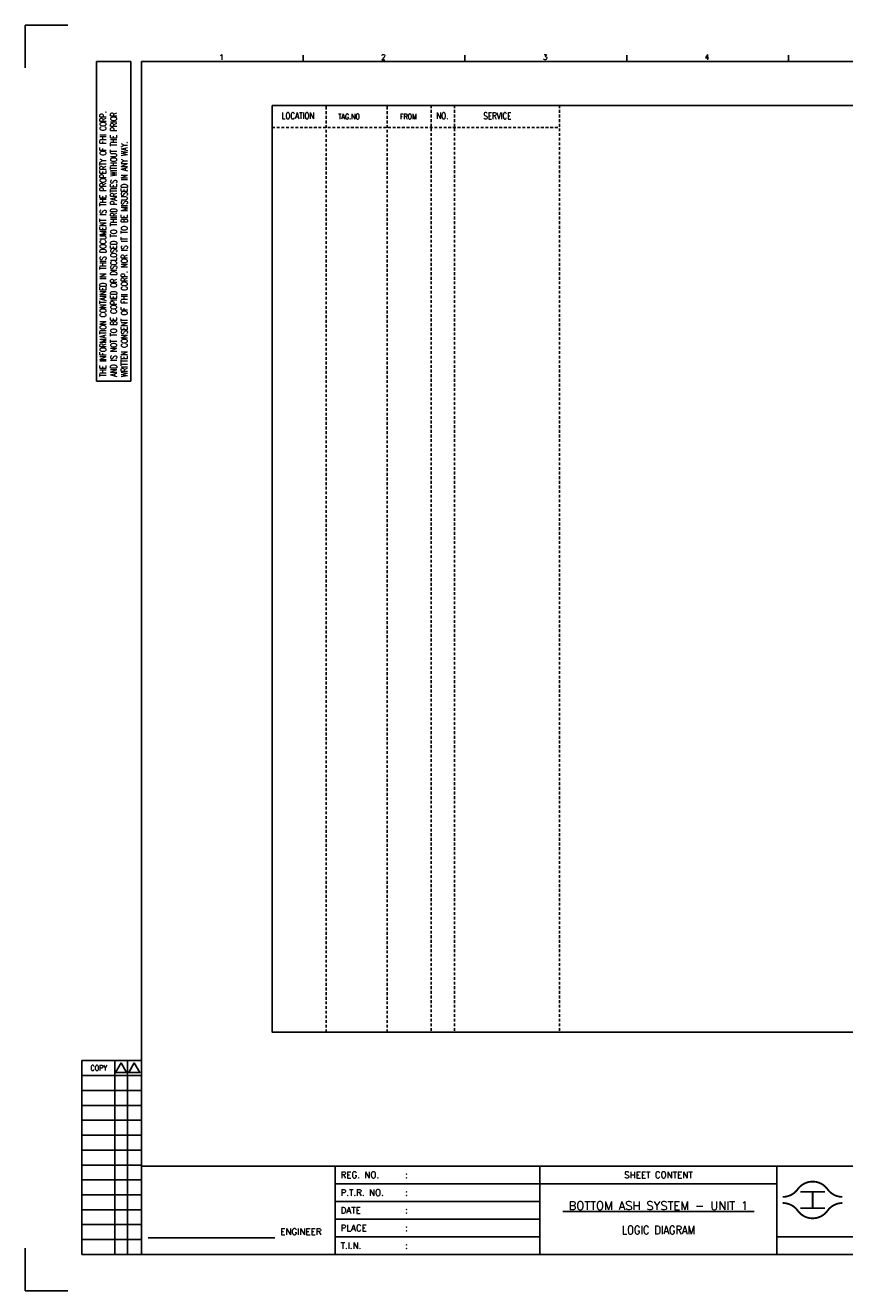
# Model space of a CAD drawing. Extents: x 4336 to 5302, y -171 to 512.
# Tile 1 of 3: x 4336 to 4778, y -171 to 512. Entities that reach past the tile are written whole.
import ezdxf
from ezdxf.enums import TextEntityAlignment as Align

# ---------------------------------------------------------------- set-up
doc = ezdxf.new("R2010")
doc.units = 0
doc.header["$MEASUREMENT"] = 0
doc.linetypes.add('HIDDEN', pattern=[4, 1.5, -1, 1.5])
doc.layers.get('0').update_dxf_attribs({"linetype": 'CONTINUOUS'})
doc.layers.get('Defpoints').update_dxf_attribs({"linetype": 'CONTINUOUS'})
for name, color, linetype in [('CON', 4, 'CONTINUOUS'), ('DIM', 3, 'CONTINUOUS'), ('HID', 2, 'HIDDEN'), ('TEXT', 7, 'CONTINUOUS'), ('圖框CON', 4, 'CONTINUOUS'), ('圖框DIM', 3, 'CONTINUOUS'), ('框線', 6, 'CONTINUOUS')]:
    doc.layers.add(name, color=color, linetype=linetype)
doc.styles.add('DAYUKP', font='complex', dxfattribs={"bigfont": 'DAYUKP.SHX'})
doc.styles.add('E4', font='simplex.shx', dxfattribs={"height": 4})
doc.styles.add('ROMANS', font='romans', dxfattribs={"width": 0.8})

# ---------------------------------------------------------------- blocks, each defined once
blk = doc.blocks.new('Sht_Cont_T3')
at = {"layer": 'TEXT', "color": 3, "linetype": 'Continuous', "style": 'E4'}
for tag, p in [('$SHT_CONT_L1$', (55.63, 24.91)), ('$SHT_CONT_L2$', (55.63, 16.61)), ('$SHT_CONT_L3$', (55.63, 8.3))]:
    blk.add_attdef(tag, text='', height=4, dxfattribs=at).set_placement(p, align=Align.MIDDLE)
blk = doc.blocks.new('1')
at = {"ltscale": 500, "const_width": 0.99}
blk.add_lwpolyline([(1686.83, 57.65, -0.241531), (1678.79, 61.78, 0.512989), (1662.7, 61.78, -0.241531), (1654.66, 57.65, -0.241531)], format="xyb", dxfattribs=at)
at = {"const_width": 0.99}
blk.add_lwpolyline([(1686.83, 54.35, 0.241531), (1678.79, 50.22, -0.512989), (1662.7, 50.22, 0.241531), (1654.66, 54.35, 0.241531)], format="xyb", dxfattribs=at)
at = {"ltscale": 500, "const_width": 0.99}
for points in [[(1664.14, 60.4), (1677.35, 60.4)], [(1670.74, 60.4), (1670.74, 51.6)], [(1664.14, 51.6), (1677.35, 51.6)]]:
    blk.add_lwpolyline(points, dxfattribs=at)
at = {"layer": 'CON'}
for points in [[(1523.67, 26.6), (1523.67, 74.29)], [(1651.45, 26.6), (1651.45, 74.29)]]:
    blk.add_lwpolyline(points, dxfattribs=at)
at = {"layer": 'CON', "ltscale": 500}
for points in [[(1523.67, 64.75), (1413.11, 64.75)], [(1651.45, 64.75), (1523.67, 64.75)], [(1523.67, 55.22), (1413.11, 55.22)], [(1523.67, 45.69), (1413.11, 45.69)], [(1523.67, 36.15), (1413.11, 36.15)]]:
    blk.add_lwpolyline(points, dxfattribs=at)
at = {"layer": 'Defpoints'}
for points in [[(1268.99, 689.33), (1246.02, 689.33), (1246.02, 666.36)], [(1268.99, 7.08), (1246.02, 7.08), (1246.02, 30.05)]]:
    blk.add_lwpolyline(points, dxfattribs=at)
at = {"layer": 'DIM'}
for p, q in [((1276.46, 131.12), (1276.46, 26.6)), ((1276.46, 131.12), (1308.62, 131.12)), ((1294.26, 26.6), (1294.26, 131.12)), ((1301.15, 26.6), (1301.15, 131.12)), ((1276.46, 123.08), (1308.62, 123.08)), ((1276.46, 115.04), (1308.62, 115.04)), ((1276.46, 107), (1308.62, 107)), ((1276.46, 98.96), (1308.62, 98.96)), ((1276.46, 90.92), (1308.62, 90.92)), ((1276.46, 82.88), (1308.62, 82.88)), ((1276.46, 74.84), (1308.62, 74.84)), ((1276.46, 66.8), (1308.62, 66.8)), ((1276.46, 58.76), (1308.62, 58.76)), ((1276.46, 50.72), (1308.62, 50.72)), ((1276.46, 42.68), (1308.62, 42.68)), ((1276.46, 34.64), (1308.62, 34.64)), ((1276.46, 26.6), (1308.62, 26.6))]:
    blk.add_line(p, q, dxfattribs=at)
for points in [[(1297.7, 129.98), (1294.72, 124.81), (1300.69, 124.81)], [(1304.83, 129.98), (1301.84, 124.81), (1307.81, 124.81)]]:
    blk.add_lwpolyline(points, close=True, dxfattribs=at)
at = {"layer": '圖框CON'}
for p, q in [((1284.5, 669.81), (1302.87, 669.81)), ((1284.5, 497.52), (1284.5, 669.81)), ((1302.87, 497.52), (1302.87, 669.81)), ((1395.91, 669.85), (1395.91, 673.29)), ((1483.2, 669.85), (1483.2, 673.29)), ((1570.49, 669.85), (1570.49, 673.29)), ((1657.78, 669.85), (1657.78, 673.29)), ((1284.5, 497.52), (1302.87, 497.52))]:
    blk.add_line(p, q, dxfattribs=at)
for points in [[(1413.11, 26.6), (1413.11, 74.29)], [(1828.89, 36.15), (1802.67, 36.15), (1651.45, 36.15)]]:
    blk.add_lwpolyline(points, dxfattribs=at)
at = {"layer": '圖框DIM'}
blk.add_line((1312.36, 35.55), (1380.65, 35.55), dxfattribs=at)
at = {"layer": '框線'}
for p, q in [((1308.62, 669.81), (1308.62, 26.6)), ((2181.53, 669.81), (1308.62, 669.81)), ((2181.53, 74.29), (1308.62, 74.29)), ((2181.53, 26.6), (1308.62, 26.6))]:
    blk.add_line(p, q, dxfattribs=at)
at = {"style": 'DAYUKP'}
for s, p in [('1', (1350.64, 670.78)), ('2', (1437.93, 670.78)), ('3', (1525.22, 670.78)), ('4', (1612.51, 670.78))]:
    blk.add_text(s, height=2.87, dxfattribs=at).set_placement(p)
at = {"layer": 'DIM', "style": 'ROMANS', "width": 0.75}
for s, p in [('THE INFORMATION CONTAINED IN THIS DOCUMENT IS THE PROPERTY OF FHI CORP.', (1287.94, 499.82)), ('AND IS NOT TO BE COPIED OR DISCLOSED TO THIRD PARTIES WITHOUT THE PRIOR', (1293.68, 499.82)), ('WRITTEN CONSENT OF FHI CORP. NOR IS IT TO BE MISUSED IN ANY WAY.', (1299.43, 499.82))]:
    blk.add_text(s, height=3.4457, rotation=90, dxfattribs=at).set_placement(p, align=Align.MIDDLE_LEFT)
at = {"layer": 'DIM', "style": 'ROMANS', "width": 0.8}
blk.add_text('COPY', height=2.871, dxfattribs=at).set_placement((1285.64, 127.16), align=Align.MIDDLE)
at = {"layer": 'HID', "ltscale": 500, "style": 'ROMANS'}
for s, height, p in [('REG. NO.', 3.446, (1416.1, 69.52)), (':', 3.45, (1450.9, 69.52)), ('P.T.R. NO.', 3.446, (1416.1, 59.99)), (':', 3.45, (1450.9, 59.99)), ('DATE', 3.446, (1416.1, 50.45)), (':', 3.45, (1450.9, 50.45)), ('PLACE', 3.446, (1416.1, 40.92)), (':', 3.45, (1450.9, 40.92)), ('T.I.N.', 3.446, (1416.1, 31.37)), (':', 3.45, (1450.9, 31.39))]:
    blk.add_text(s, height=height, dxfattribs=at).set_placement(p, align=Align.MIDDLE_LEFT)
blk.add_text('SHEET CONTENT', height=3.4457, dxfattribs=at).set_placement((1587.56, 69.52), align=Align.MIDDLE)
at = {"layer": 'HID', "style": 'ROMANS'}
blk.add_text('ENGINEER', height=3.446, dxfattribs=at).set_placement((1394.71, 37.18), align=Align.CENTER)

msp = doc.modelspace()

# ---------------------------------------------------------------- linework, layer by layer
at = {"layer": 'CON'}
msp.add_lwpolyline([(4469.23, 468.51), (5183.23, 468.51), (5183.23, -31.29), (4469.23, -31.29)], close=True, dxfattribs=at)
at = {"layer": 'HID'}
for p, q in [((4498.28, 467.81), (4498.28, -31.29)), ((4531.2, 467.81), (4531.2, -31.29)), ((4554.92, 468.51), (4554.92, -31.31)), ((4567.58, 468.51), (4567.58, -31.31)), ((4624.28, 468.51), (4624.28, -31.29)), ((4469.23, 456.61), (4624.28, 456.61))]:
    msp.add_line(p, q, dxfattribs=at)

# ---------------------------------------------------------------- block references
msp.add_blockref('1', (3090.02, -177.67))
at = {"layer": 'TEXT', "color": 0}
ref = msp.add_blockref('Sht_Cont_T3', (4613.69, -151.06), dxfattribs=dict(at, xscale=1.148576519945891, yscale=1.148576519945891, zscale=1.148576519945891))
ref.add_attrib('$SHT_CONT_L1$', '%%U BOTTOM ASH SYSTEM - UNIT 1 ', dxfattribs={"color": 3, "linetype": 'Continuous', "height": 4.5943, "style": 'E4'}).set_placement((4677.58, -122.45), align=Align.TOP_CENTER)
ref.add_attrib('$SHT_CONT_L3$', 'LOGIC DIAGRAM', dxfattribs={"color": 3, "linetype": 'Continuous', "height": 4.5943, "style": 'E4', "width": 0.85}).set_placement((4677.58, -141.53), align=Align.BOTTOM_CENTER)

# ---------------------------------------------------------------- texts
at = {"layer": 'CON', "style": 'ROMANS', "width": 0.8}
for s, p in [('LOCATION', (4483.15, 462.91)), ('NO.', (4561.05, 462.91)), ('SERVICE', (4590.7, 462.84))]:
    msp.add_text(s, height=3.5, dxfattribs=at).set_placement(p, align=Align.MIDDLE)
for s, p in [('TAG.NO', (4504.89, 460.26)), ('FROM', (4538.15, 460.26))]:
    msp.add_text(s, height=2.8, dxfattribs=at).set_placement(p, align=Align.BOTTOM_LEFT)

doc.saveas('drawing.dxf')
